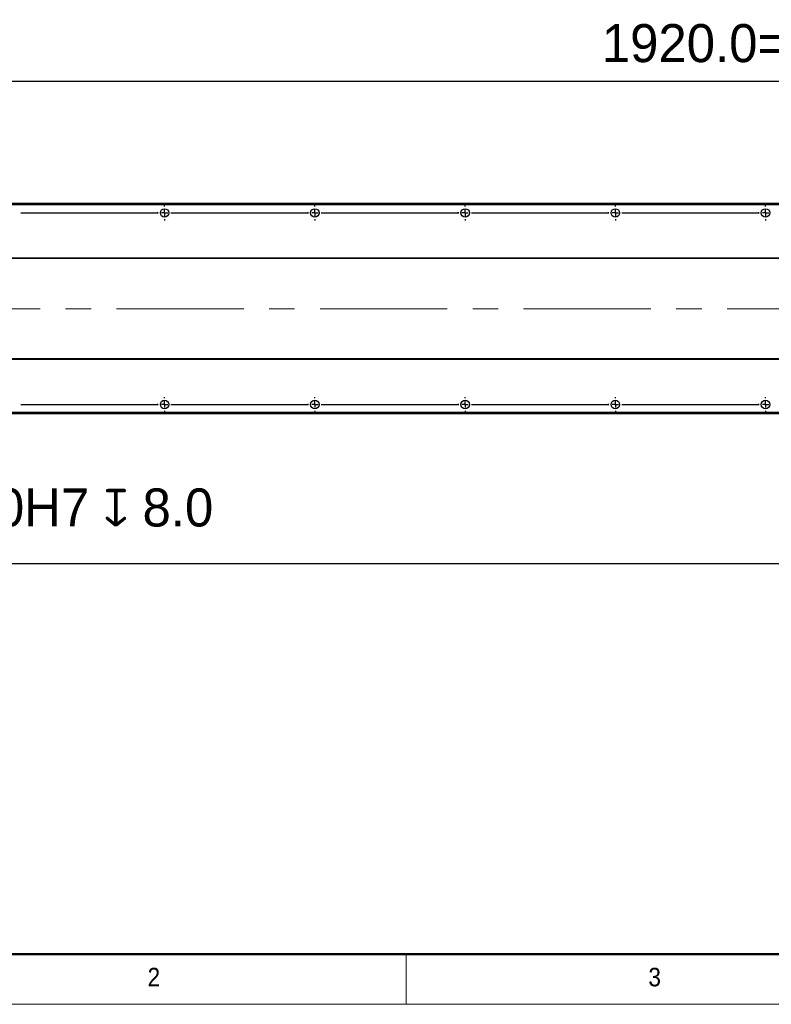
# Model space of a CAD drawing. Header units: millimetres. Extents: x 40 to 3320, y 40 to 2336.
# Tile 2 of 14: x 571 to 1172, y 40 to 827. Entities that reach past the tile are written whole.
import ezdxf

# ---------------------------------------------------------------- set-up
doc = ezdxf.new("R2010")
doc.units = ezdxf.units.MM
doc.header["$LTSCALE"] = 8
doc.header["$PDSIZE"] = -1
doc.linetypes.add('CENTERX2', pattern=[20.32, 12.7, -2.54, 2.54, -2.54])
doc.layers.add('DIMNS', color=7, linetype='Continuous')
doc.styles.add('SLDTEXTSTYLE0', font='Gothic.ttf', dxfattribs={"width": 0.913})
doc.styles.add('SLDTEXTSTYLE7', font='txt')
doc.dimstyles.new('SLDDIMSTYLE3', dxfattribs={"dimtxt": 30.4, "dimasz": 16, "dimexe": 0, "dimexo": 0.0625, "dimgap": 7.6, "dimtad": 2, "dimdec": 1, "dimrnd": 1e-09, "dimzin": 4, "dimdsep": 46, "dimtxsty": 'SLDTEXTSTYLE7', "dimsah": 1, "dimcen": 0.09, "dimadec": 0, "dimazin": 1, "dimtfac": 1, "dimtdec": 1, "dimtofl": 0, "dimtmove": 0, "dimatfit": 3, "dimfxl": 0, "dimfrac": 2, "dimtolj": 1, "dimtzin": 12, "dimarcsym": 0})
doc.dimstyles.new('SLDDIMSTYLE8', dxfattribs={"dimtxt": 30.4, "dimasz": 16, "dimexe": 0, "dimexo": 0.0625, "dimgap": 7.6, "dimtad": 0, "dimtih": 1, "dimtoh": 1, "dimdec": 1, "dimrnd": 1e-09, "dimzin": 0, "dimdsep": 46, "dimtxsty": 'SLDTEXTSTYLE7', "dimsah": 1, "dimcen": 0, "dimadec": 0, "dimazin": 0, "dimtfac": 1, "dimtdec": 1, "dimtofl": 0, "dimtmove": 0, "dimatfit": 3, "dimfxl": 0, "dimfrac": 2, "dimtolj": 1, "dimtzin": 12, "dimarcsym": 0})

# ---------------------------------------------------------------- blocks, each defined once
blk = doc.blocks.new('_D_24')
at = {"layer": 'DIMNS'}
for p, q in [((2276.94, 585.5), (2276.94, 384.16)), ((296.94, 578.96), (296.94, 384.16)), ((296.94, 392.16), (2276.94, 392.16))]:
    blk.add_line(p, q, dxfattribs=at)
for points in [[(296.94, 392.16), (312.94, 389.76), (312.94, 394.56)], [(2276.94, 392.16), (2260.94, 394.56), (2260.94, 389.76)]]:
    blk.add_solid(points, dxfattribs=at)
at = {"layer": 'DIMNS', "insert": (1237.94, 432.05), "char_height": 30.4, "attachment_point": 1, "style": 'SLDTEXTSTYLE7'}
blk.add_mtext('1980.0', dxfattribs=at)
blk = doc.blocks.new('_D_26')
at = {"layer": 'Defpoints', "color": 0}
for p in [(2246.94, 777.46), (326.94, 678.1), (2246.94, 678.1)]:
    blk.add_point(p, dxfattribs=at)
at = {"layer": 'DIMNS', "color": 0, "lineweight": -2}
for p, q in [((326.94, 678.17), (326.94, 777.46)), ((342.94, 777.46), (2230.94, 777.46)), ((2246.94, 678.17), (2246.94, 777.46))]:
    blk.add_line(p, q, dxfattribs=at)
at = {"layer": 'DIMNS', "color": 0}
for points in [[(342.94, 780.13), (342.94, 774.8), (326.94, 777.46)], [(2230.94, 780.13), (2230.94, 774.8), (2246.94, 777.46)]]:
    blk.add_solid(points, dxfattribs=at)
at = {"layer": 'DIMNS', "color": 0, "insert": (1270.03, 823.02), "char_height": 30.4, "attachment_point": 2, "style": 'SLDTEXTSTYLE7'}
blk.add_mtext('\\A1;1920.0=16×120.0(PITCH)', dxfattribs=at)
blk = doc.blocks.new('_D_31')
at = {"layer": 'Defpoints', "color": 0}
for p in [(297.94, 595.66), (300.13, 592.31)]:
    blk.add_point(p, dxfattribs=at)
at = {"layer": 'DIMNS', "color": 0, "lineweight": -2}
for p, q in [((401.83, 436.31), (308.87, 578.91)), ((443.83, 436.31), (401.83, 436.31))]:
    blk.add_line(p, q, dxfattribs=at)
at = {"layer": 'DIMNS', "color": 0}
blk.add_solid([(311.1, 580.37), (306.63, 577.45), (300.13, 592.31)], dxfattribs=at)
at = {"layer": 'DIMNS', "color": 0, "insert": (451.43, 452.09), "char_height": 30.4, "attachment_point": 1, "style": 'SLDTEXTSTYLE7'}
blk.add_mtext('\\A1;{\\fGDT|b0|i0|c134|p2;v\\fISOCPEUR|b0|i0|c134|p34;%%C}8.0H7 {\\fGDT|b0|i0|c134|p2;x} 8.0', dxfattribs=at)
blk = doc.blocks.new('SW_CENTERMARKSYMBOL_2')
at = {"layer": 'DIMNS', "color": 0}
for p, q in [((-600, 5.08), (-600, 5.94)), ((-600, 0), (-600, 2.54)), ((-600, 0), (-600, 2.54)), ((-600, 0), (-600, 2.54)), ((-600, 0), (-600, 2.54)), ((-480, 5.08), (-480, 5.94)), ((-480, 0), (-480, 2.54)), ((-480, 0), (-480, 2.54)), ((-480, 0), (-480, 2.54)), ((-480, 0), (-480, 2.54)), ((-480, 0), (-480, 2.54)), ((-360, 5.08), (-360, 5.94)), ((-360, 0), (-360, 2.54)), ((-360, 0), (-360, 2.54)), ((-360, 0), (-360, 2.54)), ((-360, 0), (-360, 2.54)), ((-360, 0), (-360, 2.54)), ((-360, 0), (-360, 2.54)), ((-240, 5.08), (-240, 5.94)), ((-240, 0), (-240, 2.54)), ((-240, 0), (-240, 2.54)), ((-240, 0), (-240, 2.54)), ((-240, 0), (-240, 2.54)), ((-240, 0), (-240, 2.54)), ((-240, 0), (-240, 2.54)), ((-240, 0), (-240, 2.54)), ((-120, 5.08), (-120, 5.94)), ((-120, 0), (-120, 2.54)), ((-120, 0), (-120, 2.54)), ((-120, 0), (-120, 2.54)), ((-120, 0), (-120, 2.54)), ((-120, 0), (-120, 2.54)), ((-120, 0), (-120, 2.54)), ((-120, 0), (-120, 2.54)), ((-120, 0), (-120, 2.54)), ((-714.92, 0), (-714.06, 0)), ((-714.92, 0), (-605.08, 0)), ((-605.08, 0), (-605.94, 0)), ((-600, 0), (-602.54, 0)), ((-600, 0), (-602.54, 0)), ((-600, 0), (-602.54, 0)), ((-600, 0), (-602.54, 0)), ((-600, 0), (-600, -2.54)), ((-600, 0), (-597.46, 0)), ((-600, 0), (-600, -2.54)), ((-600, 0), (-597.46, 0)), ((-600, 0), (-600, -2.54)), ((-600, 0), (-597.46, 0)), ((-600, 0), (-600, -2.54)), ((-600, 0), (-597.46, 0)), ((-600, -5.08), (-600, -5.94)), ((-594.92, 0), (-594.06, 0)), ((-594.92, 0), (-485.08, 0)), ((-485.08, 0), (-485.94, 0)), ((-480, 0), (-482.54, 0)), ((-480, 0), (-482.54, 0)), ((-480, 0), (-482.54, 0)), ((-480, 0), (-482.54, 0)), ((-480, 0), (-482.54, 0)), ((-480, 0), (-480, -2.54)), ((-480, 0), (-477.46, 0)), ((-480, 0), (-480, -2.54)), ((-480, 0), (-477.46, 0)), ((-480, 0), (-480, -2.54)), ((-480, 0), (-477.46, 0)), ((-480, 0), (-480, -2.54)), ((-480, 0), (-477.46, 0)), ((-480, 0), (-480, -2.54)), ((-480, 0), (-477.46, 0)), ((-480, -5.08), (-480, -5.94)), ((-474.92, 0), (-474.06, 0)), ((-474.92, 0), (-365.08, 0)), ((-365.08, 0), (-365.94, 0)), ((-360, 0), (-362.54, 0)), ((-360, 0), (-362.54, 0)), ((-360, 0), (-362.54, 0)), ((-360, 0), (-362.54, 0)), ((-360, 0), (-362.54, 0)), ((-360, 0), (-362.54, 0)), ((-360, 0), (-360, -2.54)), ((-360, 0), (-357.46, 0)), ((-360, 0), (-360, -2.54)), ((-360, 0), (-357.46, 0)), ((-360, 0), (-360, -2.54)), ((-360, 0), (-357.46, 0)), ((-360, 0), (-360, -2.54)), ((-360, 0), (-357.46, 0)), ((-360, 0), (-360, -2.54)), ((-360, 0), (-357.46, 0)), ((-360, 0), (-360, -2.54)), ((-360, 0), (-357.46, 0)), ((-360, -5.08), (-360, -5.94)), ((-354.92, 0), (-354.06, 0)), ((-354.92, 0), (-245.08, 0)), ((-245.08, 0), (-245.94, 0)), ((-240, 0), (-242.54, 0)), ((-240, 0), (-242.54, 0)), ((-240, 0), (-242.54, 0)), ((-240, 0), (-242.54, 0)), ((-240, 0), (-242.54, 0)), ((-240, 0), (-242.54, 0)), ((-240, 0), (-242.54, 0)), ((-240, 0), (-240, -2.54)), ((-240, 0), (-237.46, 0)), ((-240, 0), (-240, -2.54)), ((-240, 0), (-237.46, 0)), ((-240, 0), (-240, -2.54)), ((-240, 0), (-237.46, 0)), ((-240, 0), (-240, -2.54)), ((-240, 0), (-237.46, 0)), ((-240, 0), (-240, -2.54)), ((-240, 0), (-237.46, 0)), ((-240, 0), (-240, -2.54)), ((-240, 0), (-237.46, 0)), ((-240, 0), (-240, -2.54)), ((-240, 0), (-237.46, 0)), ((-240, -5.08), (-240, -5.94)), ((-234.92, 0), (-234.06, 0)), ((-234.92, 0), (-125.08, 0)), ((-125.08, 0), (-125.94, 0)), ((-120, 0), (-122.54, 0)), ((-120, 0), (-122.54, 0)), ((-120, 0), (-122.54, 0)), ((-120, 0), (-122.54, 0)), ((-120, 0), (-122.54, 0)), ((-120, 0), (-122.54, 0)), ((-120, 0), (-122.54, 0)), ((-120, 0), (-122.54, 0)), ((-120, 0), (-120, -2.54)), ((-120, 0), (-117.46, 0)), ((-120, 0), (-120, -2.54)), ((-120, 0), (-117.46, 0)), ((-120, 0), (-120, -2.54)), ((-120, 0), (-117.46, 0)), ((-120, 0), (-120, -2.54)), ((-120, 0), (-117.46, 0)), ((-120, 0), (-120, -2.54)), ((-120, 0), (-117.46, 0)), ((-120, 0), (-120, -2.54)), ((-120, 0), (-117.46, 0)), ((-120, 0), (-120, -2.54)), ((-120, 0), (-117.46, 0)), ((-120, 0), (-120, -2.54)), ((-120, 0), (-117.46, 0)), ((-120, -5.08), (-120, -5.94))]:
    blk.add_line(p, q, dxfattribs=at)
blk = doc.blocks.new('SW_CENTERMARKSYMBOL_3')
at = {"layer": 'DIMNS', "color": 0}
for p, q in [((-600, 5.08), (-600, 5.94)), ((-600, 0), (-600, 2.54)), ((-600, 0), (-600, 2.54)), ((-600, 0), (-600, 2.54)), ((-600, 0), (-600, 2.54)), ((-480, 5.08), (-480, 5.94)), ((-480, 0), (-480, 2.54)), ((-480, 0), (-480, 2.54)), ((-480, 0), (-480, 2.54)), ((-480, 0), (-480, 2.54)), ((-480, 0), (-480, 2.54)), ((-360, 5.08), (-360, 5.94)), ((-360, 0), (-360, 2.54)), ((-360, 0), (-360, 2.54)), ((-360, 0), (-360, 2.54)), ((-360, 0), (-360, 2.54)), ((-360, 0), (-360, 2.54)), ((-360, 0), (-360, 2.54)), ((-240, 5.08), (-240, 5.94)), ((-240, 0), (-240, 2.54)), ((-240, 0), (-240, 2.54)), ((-240, 0), (-240, 2.54)), ((-240, 0), (-240, 2.54)), ((-240, 0), (-240, 2.54)), ((-240, 0), (-240, 2.54)), ((-240, 0), (-240, 2.54)), ((-120, 5.08), (-120, 5.94)), ((-120, 0), (-120, 2.54)), ((-120, 0), (-120, 2.54)), ((-120, 0), (-120, 2.54)), ((-120, 0), (-120, 2.54)), ((-120, 0), (-120, 2.54)), ((-120, 0), (-120, 2.54)), ((-120, 0), (-120, 2.54)), ((-120, 0), (-120, 2.54)), ((-714.92, 0), (-714.06, 0)), ((-714.92, 0), (-605.08, 0)), ((-605.08, 0), (-605.94, 0)), ((-600, 0), (-602.54, 0)), ((-600, 0), (-602.54, 0)), ((-600, 0), (-602.54, 0)), ((-600, 0), (-602.54, 0)), ((-600, 0), (-600, -2.54)), ((-600, 0), (-597.46, 0)), ((-600, 0), (-600, -2.54)), ((-600, 0), (-597.46, 0)), ((-600, 0), (-600, -2.54)), ((-600, 0), (-597.46, 0)), ((-600, 0), (-600, -2.54)), ((-600, 0), (-597.46, 0)), ((-600, -5.08), (-600, -5.94)), ((-594.92, 0), (-594.06, 0)), ((-594.92, 0), (-485.08, 0)), ((-485.08, 0), (-485.94, 0)), ((-480, 0), (-482.54, 0)), ((-480, 0), (-482.54, 0)), ((-480, 0), (-482.54, 0)), ((-480, 0), (-482.54, 0)), ((-480, 0), (-482.54, 0)), ((-480, 0), (-480, -2.54)), ((-480, 0), (-477.46, 0)), ((-480, 0), (-480, -2.54)), ((-480, 0), (-477.46, 0)), ((-480, 0), (-480, -2.54)), ((-480, 0), (-477.46, 0)), ((-480, 0), (-480, -2.54)), ((-480, 0), (-477.46, 0)), ((-480, 0), (-480, -2.54)), ((-480, 0), (-477.46, 0)), ((-480, -5.08), (-480, -5.94)), ((-474.92, 0), (-474.06, 0)), ((-474.92, 0), (-365.08, 0)), ((-365.08, 0), (-365.94, 0)), ((-360, 0), (-362.54, 0)), ((-360, 0), (-362.54, 0)), ((-360, 0), (-362.54, 0)), ((-360, 0), (-362.54, 0)), ((-360, 0), (-362.54, 0)), ((-360, 0), (-362.54, 0)), ((-360, 0), (-360, -2.54)), ((-360, 0), (-357.46, 0)), ((-360, 0), (-360, -2.54)), ((-360, 0), (-357.46, 0)), ((-360, 0), (-360, -2.54)), ((-360, 0), (-357.46, 0)), ((-360, 0), (-360, -2.54)), ((-360, 0), (-357.46, 0)), ((-360, 0), (-360, -2.54)), ((-360, 0), (-357.46, 0)), ((-360, 0), (-360, -2.54)), ((-360, 0), (-357.46, 0)), ((-360, -5.08), (-360, -5.94)), ((-354.92, 0), (-354.06, 0)), ((-354.92, 0), (-245.08, 0)), ((-245.08, 0), (-245.94, 0)), ((-240, 0), (-242.54, 0)), ((-240, 0), (-242.54, 0)), ((-240, 0), (-242.54, 0)), ((-240, 0), (-242.54, 0)), ((-240, 0), (-242.54, 0)), ((-240, 0), (-242.54, 0)), ((-240, 0), (-242.54, 0)), ((-240, 0), (-240, -2.54)), ((-240, 0), (-237.46, 0)), ((-240, 0), (-240, -2.54)), ((-240, 0), (-237.46, 0)), ((-240, 0), (-240, -2.54)), ((-240, 0), (-237.46, 0)), ((-240, 0), (-240, -2.54)), ((-240, 0), (-237.46, 0)), ((-240, 0), (-240, -2.54)), ((-240, 0), (-237.46, 0)), ((-240, 0), (-240, -2.54)), ((-240, 0), (-237.46, 0)), ((-240, 0), (-240, -2.54)), ((-240, 0), (-237.46, 0)), ((-240, -5.08), (-240, -5.94)), ((-234.92, 0), (-234.06, 0)), ((-234.92, 0), (-125.08, 0)), ((-125.08, 0), (-125.94, 0)), ((-120, 0), (-122.54, 0)), ((-120, 0), (-122.54, 0)), ((-120, 0), (-122.54, 0)), ((-120, 0), (-122.54, 0)), ((-120, 0), (-122.54, 0)), ((-120, 0), (-122.54, 0)), ((-120, 0), (-122.54, 0)), ((-120, 0), (-122.54, 0)), ((-120, 0), (-120, -2.54)), ((-120, 0), (-117.46, 0)), ((-120, 0), (-120, -2.54)), ((-120, 0), (-117.46, 0)), ((-120, 0), (-120, -2.54)), ((-120, 0), (-117.46, 0)), ((-120, 0), (-120, -2.54)), ((-120, 0), (-117.46, 0)), ((-120, 0), (-120, -2.54)), ((-120, 0), (-117.46, 0)), ((-120, 0), (-120, -2.54)), ((-120, 0), (-117.46, 0)), ((-120, 0), (-120, -2.54)), ((-120, 0), (-117.46, 0)), ((-120, 0), (-120, -2.54)), ((-120, 0), (-117.46, 0)), ((-120, -5.08), (-120, -5.94))]:
    blk.add_line(p, q, dxfattribs=at)
blk = doc.blocks.new('SW_CENTERMARKSYMBOL_4')
at = {"layer": 'DIMNS', "color": 0}
for p, q in [((125.08, 0), (125.94, 0)), ((125.08, 0), (234.92, 0)), ((234.92, 0), (234.06, 0)), ((240, 0), (237.46, 0)), ((240, 0), (237.46, 0)), ((240, 0), (237.46, 0)), ((240, 0), (237.46, 0)), ((240, 5.08), (240, 5.94)), ((240, 0), (240, 2.54)), ((240, 0), (240, 2.54)), ((240, 0), (240, 2.54)), ((240, 0), (240, 2.54)), ((240, 0), (240, -2.54)), ((240, 0), (242.54, 0)), ((240, 0), (240, -2.54)), ((240, 0), (242.54, 0)), ((240, 0), (240, -2.54)), ((240, 0), (242.54, 0)), ((240, 0), (240, -2.54)), ((240, 0), (242.54, 0)), ((245.08, 0), (245.94, 0)), ((245.08, 0), (354.92, 0)), ((354.92, 0), (354.06, 0)), ((360, 0), (357.46, 0)), ((360, 0), (357.46, 0)), ((360, 0), (357.46, 0)), ((360, 0), (357.46, 0)), ((360, 0), (357.46, 0)), ((360, 5.08), (360, 5.94)), ((360, 0), (360, 2.54)), ((360, 0), (360, 2.54)), ((360, 0), (360, 2.54)), ((360, 0), (360, 2.54)), ((360, 0), (360, 2.54)), ((360, 0), (360, -2.54)), ((360, 0), (362.54, 0)), ((360, 0), (360, -2.54)), ((360, 0), (362.54, 0)), ((360, 0), (360, -2.54)), ((360, 0), (362.54, 0)), ((360, 0), (360, -2.54)), ((360, 0), (362.54, 0)), ((360, 0), (360, -2.54)), ((360, 0), (362.54, 0)), ((365.08, 0), (365.94, 0)), ((365.08, 0), (474.92, 0)), ((474.92, 0), (474.06, 0)), ((480, 0), (477.46, 0)), ((480, 0), (477.46, 0)), ((480, 0), (477.46, 0)), ((480, 0), (477.46, 0)), ((480, 0), (477.46, 0)), ((480, 0), (477.46, 0)), ((480, 5.08), (480, 5.94)), ((480, 0), (480, 2.54)), ((480, 0), (480, 2.54)), ((480, 0), (480, 2.54)), ((480, 0), (480, 2.54)), ((480, 0), (480, 2.54)), ((480, 0), (480, 2.54)), ((480, 0), (480, -2.54)), ((480, 0), (482.54, 0)), ((480, 0), (480, -2.54)), ((480, 0), (482.54, 0)), ((480, 0), (480, -2.54)), ((480, 0), (482.54, 0)), ((480, 0), (480, -2.54)), ((480, 0), (482.54, 0)), ((480, 0), (480, -2.54)), ((480, 0), (482.54, 0)), ((480, 0), (480, -2.54)), ((480, 0), (482.54, 0)), ((485.08, 0), (485.94, 0)), ((485.08, 0), (594.92, 0)), ((594.92, 0), (594.06, 0)), ((600, 0), (597.46, 0)), ((600, 0), (597.46, 0)), ((600, 0), (597.46, 0)), ((600, 0), (597.46, 0)), ((600, 0), (597.46, 0)), ((600, 0), (597.46, 0)), ((600, 0), (597.46, 0)), ((600, 5.08), (600, 5.94)), ((600, 0), (600, 2.54)), ((600, 0), (600, 2.54)), ((600, 0), (600, 2.54)), ((600, 0), (600, 2.54)), ((600, 0), (600, 2.54)), ((600, 0), (600, 2.54)), ((600, 0), (600, 2.54)), ((600, 0), (600, -2.54)), ((600, 0), (602.54, 0)), ((600, 0), (600, -2.54)), ((600, 0), (602.54, 0)), ((600, 0), (600, -2.54)), ((600, 0), (602.54, 0)), ((600, 0), (600, -2.54)), ((600, 0), (602.54, 0)), ((600, 0), (600, -2.54)), ((600, 0), (602.54, 0)), ((600, 0), (600, -2.54)), ((600, 0), (602.54, 0)), ((600, 0), (600, -2.54)), ((600, 0), (602.54, 0)), ((605.08, 0), (605.94, 0)), ((605.08, 0), (714.92, 0)), ((714.92, 0), (714.06, 0)), ((720, 0), (717.46, 0)), ((720, 0), (717.46, 0)), ((720, 0), (717.46, 0)), ((720, 0), (717.46, 0)), ((720, 0), (717.46, 0)), ((720, 0), (717.46, 0)), ((720, 0), (717.46, 0)), ((720, 0), (717.46, 0)), ((720, 5.08), (720, 5.94)), ((720, 0), (720, 2.54)), ((720, 0), (720, 2.54)), ((720, 0), (720, 2.54)), ((720, 0), (720, 2.54)), ((720, 0), (720, 2.54)), ((720, 0), (720, 2.54)), ((720, 0), (720, 2.54)), ((720, 0), (720, 2.54)), ((720, 0), (720, -2.54)), ((720, 0), (722.54, 0)), ((720, 0), (720, -2.54)), ((720, 0), (722.54, 0)), ((720, 0), (720, -2.54)), ((720, 0), (722.54, 0)), ((720, 0), (720, -2.54)), ((720, 0), (722.54, 0)), ((720, 0), (720, -2.54)), ((720, 0), (722.54, 0)), ((720, 0), (720, -2.54)), ((720, 0), (722.54, 0)), ((720, 0), (720, -2.54)), ((720, 0), (722.54, 0)), ((720, 0), (720, -2.54)), ((720, 0), (722.54, 0)), ((240, -5.08), (240, -5.94)), ((360, -5.08), (360, -5.94)), ((480, -5.08), (480, -5.94)), ((600, -5.08), (600, -5.94)), ((720, -5.08), (720, -5.94))]:
    blk.add_line(p, q, dxfattribs=at)
blk = doc.blocks.new('SW_CENTERMARKSYMBOL_5')
at = {"layer": 'DIMNS', "color": 0}
for p, q in [((-600, 5.08), (-600, 5.94)), ((-600, 0), (-600, 2.54)), ((-600, 0), (-600, 2.54)), ((-600, 0), (-600, 2.54)), ((-600, 0), (-600, 2.54)), ((-480, 5.08), (-480, 5.94)), ((-480, 0), (-480, 2.54)), ((-480, 0), (-480, 2.54)), ((-480, 0), (-480, 2.54)), ((-480, 0), (-480, 2.54)), ((-480, 0), (-480, 2.54)), ((-360, 5.08), (-360, 5.94)), ((-360, 0), (-360, 2.54)), ((-360, 0), (-360, 2.54)), ((-360, 0), (-360, 2.54)), ((-360, 0), (-360, 2.54)), ((-360, 0), (-360, 2.54)), ((-360, 0), (-360, 2.54)), ((-240, 5.08), (-240, 5.94)), ((-240, 0), (-240, 2.54)), ((-240, 0), (-240, 2.54)), ((-240, 0), (-240, 2.54)), ((-240, 0), (-240, 2.54)), ((-240, 0), (-240, 2.54)), ((-240, 0), (-240, 2.54)), ((-240, 0), (-240, 2.54)), ((-120, 5.08), (-120, 5.94)), ((-120, 0), (-120, 2.54)), ((-120, 0), (-120, 2.54)), ((-120, 0), (-120, 2.54)), ((-120, 0), (-120, 2.54)), ((-120, 0), (-120, 2.54)), ((-120, 0), (-120, 2.54)), ((-120, 0), (-120, 2.54)), ((-120, 0), (-120, 2.54)), ((-714.92, 0), (-714.06, 0)), ((-714.92, 0), (-605.08, 0)), ((-605.08, 0), (-605.94, 0)), ((-600, 0), (-602.54, 0)), ((-600, 0), (-602.54, 0)), ((-600, 0), (-602.54, 0)), ((-600, 0), (-602.54, 0)), ((-600, 0), (-600, -2.54)), ((-600, 0), (-597.46, 0)), ((-600, 0), (-600, -2.54)), ((-600, 0), (-597.46, 0)), ((-600, 0), (-600, -2.54)), ((-600, 0), (-597.46, 0)), ((-600, 0), (-600, -2.54)), ((-600, 0), (-597.46, 0)), ((-600, -5.08), (-600, -5.94)), ((-594.92, 0), (-594.06, 0)), ((-594.92, 0), (-485.08, 0)), ((-485.08, 0), (-485.94, 0)), ((-480, 0), (-482.54, 0)), ((-480, 0), (-482.54, 0)), ((-480, 0), (-482.54, 0)), ((-480, 0), (-482.54, 0)), ((-480, 0), (-482.54, 0)), ((-480, 0), (-480, -2.54)), ((-480, 0), (-477.46, 0)), ((-480, 0), (-480, -2.54)), ((-480, 0), (-477.46, 0)), ((-480, 0), (-480, -2.54)), ((-480, 0), (-477.46, 0)), ((-480, 0), (-480, -2.54)), ((-480, 0), (-477.46, 0)), ((-480, 0), (-480, -2.54)), ((-480, 0), (-477.46, 0)), ((-480, -5.08), (-480, -5.94)), ((-474.92, 0), (-474.06, 0)), ((-474.92, 0), (-365.08, 0)), ((-365.08, 0), (-365.94, 0)), ((-360, 0), (-362.54, 0)), ((-360, 0), (-362.54, 0)), ((-360, 0), (-362.54, 0)), ((-360, 0), (-362.54, 0)), ((-360, 0), (-362.54, 0)), ((-360, 0), (-362.54, 0)), ((-360, 0), (-360, -2.54)), ((-360, 0), (-357.46, 0)), ((-360, 0), (-360, -2.54)), ((-360, 0), (-357.46, 0)), ((-360, 0), (-360, -2.54)), ((-360, 0), (-357.46, 0)), ((-360, 0), (-360, -2.54)), ((-360, 0), (-357.46, 0)), ((-360, 0), (-360, -2.54)), ((-360, 0), (-357.46, 0)), ((-360, 0), (-360, -2.54)), ((-360, 0), (-357.46, 0)), ((-360, -5.08), (-360, -5.94)), ((-354.92, 0), (-354.06, 0)), ((-354.92, 0), (-245.08, 0)), ((-245.08, 0), (-245.94, 0)), ((-240, 0), (-242.54, 0)), ((-240, 0), (-242.54, 0)), ((-240, 0), (-242.54, 0)), ((-240, 0), (-242.54, 0)), ((-240, 0), (-242.54, 0)), ((-240, 0), (-242.54, 0)), ((-240, 0), (-242.54, 0)), ((-240, 0), (-240, -2.54)), ((-240, 0), (-237.46, 0)), ((-240, 0), (-240, -2.54)), ((-240, 0), (-237.46, 0)), ((-240, 0), (-240, -2.54)), ((-240, 0), (-237.46, 0)), ((-240, 0), (-240, -2.54)), ((-240, 0), (-237.46, 0)), ((-240, 0), (-240, -2.54)), ((-240, 0), (-237.46, 0)), ((-240, 0), (-240, -2.54)), ((-240, 0), (-237.46, 0)), ((-240, 0), (-240, -2.54)), ((-240, 0), (-237.46, 0)), ((-240, -5.08), (-240, -5.94)), ((-234.92, 0), (-234.06, 0)), ((-234.92, 0), (-125.08, 0)), ((-125.08, 0), (-125.94, 0)), ((-120, 0), (-122.54, 0)), ((-120, 0), (-122.54, 0)), ((-120, 0), (-122.54, 0)), ((-120, 0), (-122.54, 0)), ((-120, 0), (-122.54, 0)), ((-120, 0), (-122.54, 0)), ((-120, 0), (-122.54, 0)), ((-120, 0), (-122.54, 0)), ((-120, 0), (-120, -2.54)), ((-120, 0), (-117.46, 0)), ((-120, 0), (-120, -2.54)), ((-120, 0), (-117.46, 0)), ((-120, 0), (-120, -2.54)), ((-120, 0), (-117.46, 0)), ((-120, 0), (-120, -2.54)), ((-120, 0), (-117.46, 0)), ((-120, 0), (-120, -2.54)), ((-120, 0), (-117.46, 0)), ((-120, 0), (-120, -2.54)), ((-120, 0), (-117.46, 0)), ((-120, 0), (-120, -2.54)), ((-120, 0), (-117.46, 0)), ((-120, 0), (-120, -2.54)), ((-120, 0), (-117.46, 0)), ((-120, -5.08), (-120, -5.94))]:
    blk.add_line(p, q, dxfattribs=at)
blk = doc.blocks.new('SW_CENTERMARKSYMBOL_6')
at = {"layer": 'DIMNS', "color": 0}
for p, q in [((-1440, 5.08), (-1440, 5.94)), ((-1440, 0), (-1440, 2.54)), ((-1440, 0), (-1440, 2.54)), ((-1440, 0), (-1440, 2.54)), ((-1440, 0), (-1440, 2.54)), ((-1320, 5.08), (-1320, 5.94)), ((-1320, 0), (-1320, 2.54)), ((-1320, 0), (-1320, 2.54)), ((-1320, 0), (-1320, 2.54)), ((-1320, 0), (-1320, 2.54)), ((-1320, 0), (-1320, 2.54)), ((-1200, 5.08), (-1200, 5.94)), ((-1200, 0), (-1200, 2.54)), ((-1200, 0), (-1200, 2.54)), ((-1200, 0), (-1200, 2.54)), ((-1200, 0), (-1200, 2.54)), ((-1200, 0), (-1200, 2.54)), ((-1200, 0), (-1200, 2.54)), ((-1080, 5.08), (-1080, 5.94)), ((-1080, 0), (-1080, 2.54)), ((-1080, 0), (-1080, 2.54)), ((-1080, 0), (-1080, 2.54)), ((-1080, 0), (-1080, 2.54)), ((-1080, 0), (-1080, 2.54)), ((-1080, 0), (-1080, 2.54)), ((-1080, 0), (-1080, 2.54)), ((-960, 5.08), (-960, 5.94)), ((-960, 0), (-960, 2.54)), ((-960, 0), (-960, 2.54)), ((-960, 0), (-960, 2.54)), ((-960, 0), (-960, 2.54)), ((-960, 0), (-960, 2.54)), ((-960, 0), (-960, 2.54)), ((-960, 0), (-960, 2.54)), ((-960, 0), (-960, 2.54)), ((-1554.92, 0), (-1554.06, 0)), ((-1554.92, 0), (-1445.08, 0)), ((-1445.08, 0), (-1445.94, 0)), ((-1440, 0), (-1442.54, 0)), ((-1440, 0), (-1442.54, 0)), ((-1440, 0), (-1442.54, 0)), ((-1440, 0), (-1442.54, 0)), ((-1440, 0), (-1440, -2.54)), ((-1440, 0), (-1437.46, 0)), ((-1440, 0), (-1440, -2.54)), ((-1440, 0), (-1437.46, 0)), ((-1440, 0), (-1440, -2.54)), ((-1440, 0), (-1437.46, 0)), ((-1440, 0), (-1440, -2.54)), ((-1440, 0), (-1437.46, 0)), ((-1440, -5.08), (-1440, -5.94)), ((-1434.92, 0), (-1434.06, 0)), ((-1434.92, 0), (-1325.08, 0)), ((-1325.08, 0), (-1325.94, 0)), ((-1320, 0), (-1322.54, 0)), ((-1320, 0), (-1322.54, 0)), ((-1320, 0), (-1322.54, 0)), ((-1320, 0), (-1322.54, 0)), ((-1320, 0), (-1322.54, 0)), ((-1320, 0), (-1320, -2.54)), ((-1320, 0), (-1317.46, 0)), ((-1320, 0), (-1320, -2.54)), ((-1320, 0), (-1317.46, 0)), ((-1320, 0), (-1320, -2.54)), ((-1320, 0), (-1317.46, 0)), ((-1320, 0), (-1320, -2.54)), ((-1320, 0), (-1317.46, 0)), ((-1320, 0), (-1320, -2.54)), ((-1320, 0), (-1317.46, 0)), ((-1320, -5.08), (-1320, -5.94)), ((-1314.92, 0), (-1314.06, 0)), ((-1314.92, 0), (-1205.08, 0)), ((-1205.08, 0), (-1205.94, 0)), ((-1200, 0), (-1202.54, 0)), ((-1200, 0), (-1202.54, 0)), ((-1200, 0), (-1202.54, 0)), ((-1200, 0), (-1202.54, 0)), ((-1200, 0), (-1202.54, 0)), ((-1200, 0), (-1202.54, 0)), ((-1200, 0), (-1200, -2.54)), ((-1200, 0), (-1197.46, 0)), ((-1200, 0), (-1200, -2.54)), ((-1200, 0), (-1197.46, 0)), ((-1200, 0), (-1200, -2.54)), ((-1200, 0), (-1197.46, 0)), ((-1200, 0), (-1200, -2.54)), ((-1200, 0), (-1197.46, 0)), ((-1200, 0), (-1200, -2.54)), ((-1200, 0), (-1197.46, 0)), ((-1200, 0), (-1200, -2.54)), ((-1200, 0), (-1197.46, 0)), ((-1200, -5.08), (-1200, -5.94)), ((-1194.92, 0), (-1194.06, 0)), ((-1194.92, 0), (-1085.08, 0)), ((-1085.08, 0), (-1085.94, 0)), ((-1080, 0), (-1082.54, 0)), ((-1080, 0), (-1082.54, 0)), ((-1080, 0), (-1082.54, 0)), ((-1080, 0), (-1082.54, 0)), ((-1080, 0), (-1082.54, 0)), ((-1080, 0), (-1082.54, 0)), ((-1080, 0), (-1082.54, 0)), ((-1080, 0), (-1080, -2.54)), ((-1080, 0), (-1077.46, 0)), ((-1080, 0), (-1080, -2.54)), ((-1080, 0), (-1077.46, 0)), ((-1080, 0), (-1080, -2.54)), ((-1080, 0), (-1077.46, 0)), ((-1080, 0), (-1080, -2.54)), ((-1080, 0), (-1077.46, 0)), ((-1080, 0), (-1080, -2.54)), ((-1080, 0), (-1077.46, 0)), ((-1080, 0), (-1080, -2.54)), ((-1080, 0), (-1077.46, 0)), ((-1080, 0), (-1080, -2.54)), ((-1080, 0), (-1077.46, 0)), ((-1080, -5.08), (-1080, -5.94)), ((-1074.92, 0), (-1074.06, 0)), ((-1074.92, 0), (-965.08, 0)), ((-965.08, 0), (-965.94, 0)), ((-960, 0), (-962.54, 0)), ((-960, 0), (-962.54, 0)), ((-960, 0), (-962.54, 0)), ((-960, 0), (-962.54, 0)), ((-960, 0), (-962.54, 0)), ((-960, 0), (-962.54, 0)), ((-960, 0), (-962.54, 0)), ((-960, 0), (-962.54, 0)), ((-960, 0), (-960, -2.54)), ((-960, 0), (-957.46, 0)), ((-960, 0), (-960, -2.54)), ((-960, 0), (-957.46, 0)), ((-960, 0), (-960, -2.54)), ((-960, 0), (-957.46, 0)), ((-960, 0), (-960, -2.54)), ((-960, 0), (-957.46, 0)), ((-960, 0), (-960, -2.54)), ((-960, 0), (-957.46, 0)), ((-960, 0), (-960, -2.54)), ((-960, 0), (-957.46, 0)), ((-960, 0), (-960, -2.54)), ((-960, 0), (-957.46, 0)), ((-960, 0), (-960, -2.54)), ((-960, 0), (-957.46, 0)), ((-960, -5.08), (-960, -5.94))]:
    blk.add_line(p, q, dxfattribs=at)

msp = doc.modelspace()

# ---------------------------------------------------------------- linework, layer by layer
at = {"color": 7, "linetype": 'Continuous', "lineweight": 25}
for p, q in [((2324.94, 679.66), (248.94, 679.66)), ((2324.94, 678.66), (248.94, 678.66)), ((2324.94, 636.16), (248.94, 636.16)), ((2324.94, 635.66), (248.94, 635.66)), ((2324.94, 555.66), (248.94, 555.66)), ((2324.94, 555.16), (248.94, 555.16)), ((2324.94, 512.66), (248.94, 512.66)), ((2324.94, 511.66), (248.94, 511.66))]:
    msp.add_line(p, q, dxfattribs=at)
at = {"color": 7, "linetype": 'Continuous', "lineweight": 50}
msp.add_line((80, 80), (3280, 80), dxfattribs=at)
at = {"color": 7, "linetype": 'Continuous', "lineweight": 18}
for p, q in [((80, 80), (3280, 80)), ((880, 80), (880, 40)), ((984, 80), (3280, 80)), ((40, 40), (3320, 40))]:
    msp.add_line(p, q, dxfattribs=at)
at = {"color": 7, "linetype": 'Continuous', "lineweight": 25}
for centre in [(686.94, 672.16), (806.94, 672.16), (926.94, 672.16), (1046.94, 672.16), (1166.94, 672.16), (686.94, 519.16), (806.94, 519.16), (926.94, 519.16), (1046.94, 519.16), (1166.94, 519.16)]:
    msp.add_circle(centre, 3.4, dxfattribs=at)
at = {"layer": 'DIMNS', "linetype": 'CENTERX2', "lineweight": 18}
msp.add_line((2375.74, 595.66), (198.14, 595.66), dxfattribs=at)

# ---------------------------------------------------------------- block references
at = {"layer": 'DIMNS'}
for name, p in [('SW_CENTERMARKSYMBOL_2', (1286.94, 672.16)), ('SW_CENTERMARKSYMBOL_3', (1286.94, 672.16)), ('SW_CENTERMARKSYMBOL_4', (446.94, 672.16)), ('SW_CENTERMARKSYMBOL_5', (1286.94, 519.16)), ('SW_CENTERMARKSYMBOL_6', (2126.94, 519.16))]:
    msp.add_blockref(name, p, dxfattribs=at)

# ---------------------------------------------------------------- texts
at = {"color": 7, "linetype": 'Continuous', "lineweight": 0, "char_height": 14.82, "attachment_point": 1, "style": 'SLDTEXTSTYLE0'}
for s, insert in [('2', (673.33, 69.17)), ('3', (1073.33, 69.17))]:
    msp.add_mtext(s, dxfattribs=dict(at, insert=insert))

# ---------------------------------------------------------------- dimensions: what is measured, and where the dimension line sits
at = {"layer": 'DIMNS'}
dim = msp.add_linear_dim(base=(2246.94, 777.46), p1=(326.94, 678.1), p2=(2246.94, 678.1), text='<>=16×120.0(PITCH)', dimstyle='SLDDIMSTYLE3', dxfattribs=at)
dim.commit()
dim.dimension.update_dxf_attribs({"geometry": '_D_26', "text_midpoint": (1270.03, 777.46), "dimtype": 160})
dim = msp.add_linear_dim(base=(2276.94, 392.16), p1=(296.94, 589.12), p2=(2276.94, 595.66), angle=0, dimstyle='SLDDIMSTYLE3', dxfattribs=at)
dim.commit()
dim.dimension.update_dxf_attribs({"geometry": '_D_24', "text_midpoint": (1297.34, 392.16), "dimtype": 160})
dim = msp.add_radius_dim(center=(297.94, 595.66), mpoint=(300.13, 592.31), text='{\\fGDT|b0|i0|c134|p2;v\\fISOCPEUR|b0|i0|c134|p34;%%C}8.0H7 {\\fGDT|b0|i0|c134|p2;x} 8.0', dimstyle='SLDDIMSTYLE8', override={"dimpost": '<>'}, dxfattribs=at)
dim.commit()
dim.dimension.update_dxf_attribs({"geometry": '_D_31', "text_midpoint": (611.06, 436.31), "dimtype": 164})

doc.saveas('drawing.dxf')
